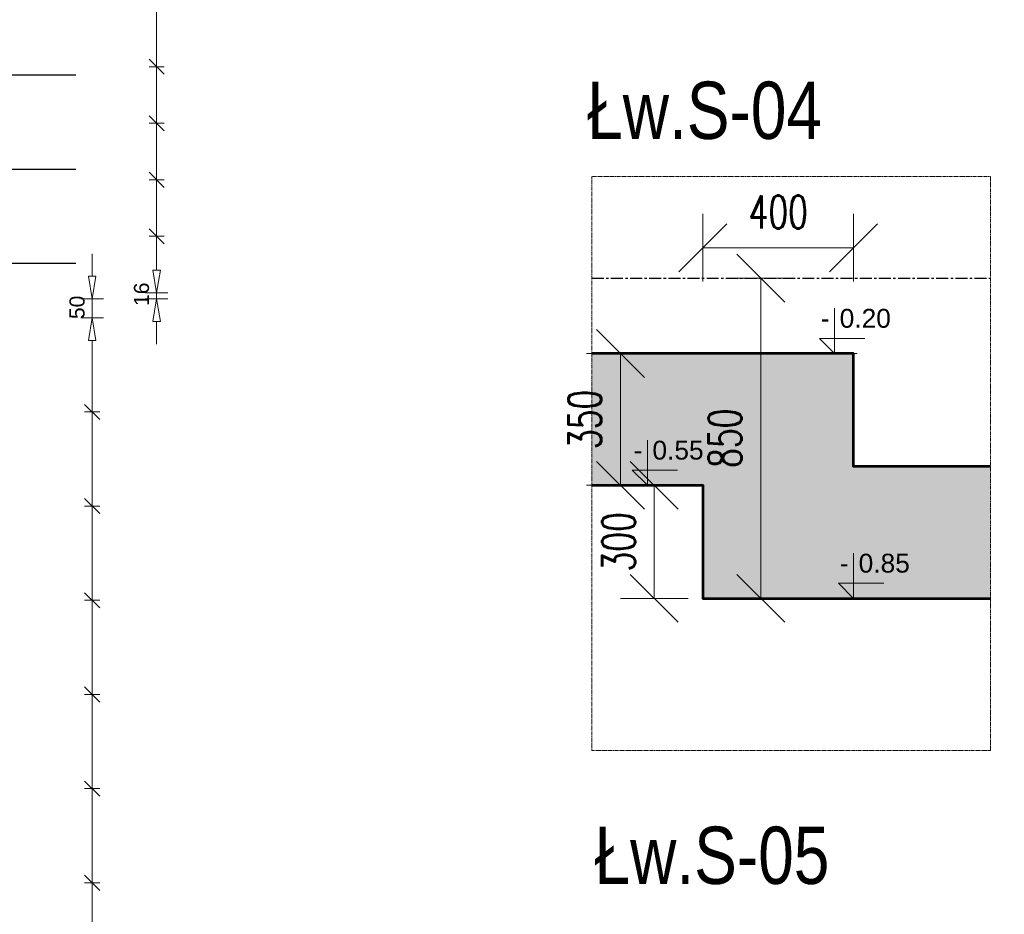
# Model space of a CAD drawing. Extents: x -274995 to 107519, y -337635 to 244261.
# Tile 42 of 49: x 68073 to 70687, y -21459 to -19084. Entities that reach past the tile are written whole.
import ezdxf
from ezdxf.enums import TextEntityAlignment as Align

# ---------------------------------------------------------------- set-up
doc = ezdxf.new("R2010")
doc.units = 0
doc.header["$LTSCALE"] = 10
doc.header["$MEASUREMENT"] = 0
doc.linetypes.add('CENTER', pattern=[50.8, 31.75, -6.35, 6.35, -6.35])
doc.linetypes.add('HIDDEN', pattern=[0.375, 0.25, -0.125])
for name, color, linetype in [('AutoCAD_Structural_Detailing_symbole graficzne', 7, 'Continuous'), ('RCAD_opis rozkładu', 7, 'Continuous'), ('RCAD_rozkład pręta', 7, 'Continuous')]:
    doc.layers.add(name, color=color, linetype=linetype)
for name, color, linetype, lineweight in [('P-Linia1', 3, 'Continuous', 40), ('P-Linia1a', 142, 'Continuous', 53), ('P-Opis', 1, 'Continuous', 18), ('P-Opis fundamenty', 193, 'Continuous', 9), ('P-Przerywana', 13, 'HIDDEN', 9), ('P-Wymiar', 254, 'Continuous', 9)]:
    doc.layers.add(name, color=color, linetype=linetype, lineweight=lineweight)
doc.styles.add('_Fd Opis', font='arial.ttf', dxfattribs={"width": 0.8})
doc.styles.add('ROMANS', font='romans.shx', dxfattribs={"width": 0.7})
doc.styles.add('style1', font='arial.ttf')
doc.dimstyles.new('A50', dxfattribs={"dimscale": 50, "dimtxt": 1.75, "dimasz": 0.1, "dimexe": 0, "dimexo": 0, "dimgap": 1, "dimtad": 1, "dimdec": 4, "dimrnd": 0.1, "dimdsep": 46, "dimtxsty": 'ROMANS', "dimblk": '[[[[[[[[', "dimcen": 2, "dimdle": 2, "dimse1": 1, "dimse2": 1, "dimclrd": 256, "dimclrt": 1, "dimadec": 0, "dimazin": 0, "dimtfac": 1, "dimtdec": 4, "dimtix": 1, "dimtmove": 2, "dimatfit": 3, "dimldrblk": '[[[[[[[[', "dimfxl": 1, "dimtvp": 0.6, "dimtolj": 1, "dimlwd": -1, "dimarcsym": 0})

# ---------------------------------------------------------------- blocks, each defined once
blk = doc.blocks.new('[[[[[[[[')
at = {"layer": 'P-Wymiar'}
for p, q in [((0, 18), (0, -18)), ((-12.73, -12.73), (12.73, 12.73)), ((0, 0), (-4.63, 0))]:
    blk.add_line(p, q, dxfattribs=at)
blk = doc.blocks.new('*D174')
at = {"layer": 'Defpoints', "color": 0, "lineweight": 30, "transparency": 16777216}
for p in [(-301.5, 468.6), (-292.9, 468.6), (-292.9, -381.4)]:
    blk.add_point(p, dxfattribs=at)
at = {"layer": 'P-Opis', "transparency": 16777216}
blk.add_line((-301.5, -376.4), (-301.5, 463.6), dxfattribs=at)
at = {"layer": 'P-Opis', "transparency": 16777216, "xscale": 5, "yscale": 5, "zscale": 5}
for p, rotation in [((-301.5, 468.6), 90), ((-301.5, -381.4), 270)]:
    blk.add_blockref('[[[[[[[[', p, dxfattribs=dict(at, rotation=rotation))
at = {"layer": 'P-Opis', "color": 1, "transparency": 16777216, "insert": (-396.2, 43.6), "char_height": 87.5, "attachment_point": 5, "rotation": 90, "style": 'ROMANS'}
blk.add_mtext('\\A1;850', dxfattribs=at)
blk = doc.blocks.new('*D175')
at = {"layer": 'Defpoints', "color": 0, "lineweight": 30, "transparency": 16777216}
for p in [(-584.1, -81.4), (-455, -81.4), (345, -381.4)]:
    blk.add_point(p, dxfattribs=at)
at = {"layer": 'P-Opis', "transparency": 16777216}
blk.add_line((-584.1, -376.4), (-584.1, -86.4), dxfattribs=at)
at = {"layer": 'P-Opis', "transparency": 16777216, "xscale": 5, "yscale": 5, "zscale": 5}
for p, rotation in [((-584.1, -81.4), 90), ((-584.1, -381.4), 270)]:
    blk.add_blockref('[[[[[[[[', p, dxfattribs=dict(at, rotation=rotation))
at = {"layer": 'P-Opis', "color": 1, "transparency": 16777216, "insert": (-678.8, -231.4), "char_height": 87.5, "attachment_point": 5, "rotation": 90, "style": 'ROMANS'}
blk.add_mtext('\\A1;300', dxfattribs=at)
blk = doc.blocks.new('*D176')
at = {"layer": 'Defpoints', "color": 0, "lineweight": 30, "transparency": 16777216}
for p in [(-634.5, 268.6), (-673.8, -81.4), (-662.4, -81.4)]:
    blk.add_point(p, dxfattribs=at)
at = {"layer": 'P-Opis', "transparency": 16777216}
blk.add_line((-673.8, 263.6), (-673.8, -76.4), dxfattribs=at)
at = {"layer": 'P-Opis', "transparency": 16777216, "xscale": 5, "yscale": 5, "zscale": 5}
for p, rotation in [((-673.8, 268.6), 90), ((-673.8, -81.4), 270)]:
    blk.add_blockref('[[[[[[[[', p, dxfattribs=dict(at, rotation=rotation))
at = {"layer": 'P-Opis', "color": 1, "transparency": 16777216, "insert": (-768.5, 93.6), "char_height": 87.5, "attachment_point": 5, "rotation": 90, "style": 'ROMANS'}
blk.add_mtext('\\A1;350', dxfattribs=at)
blk = doc.blocks.new('*D177')
at = {"layer": 'Defpoints', "color": 0, "lineweight": 30, "transparency": 16777216}
for p in [(-55, 549.2), (-55, 25.8), (-455, -166.4)]:
    blk.add_point(p, dxfattribs=at)
at = {"layer": 'P-Opis', "transparency": 16777216}
blk.add_line((-450, 549.2), (-60, 549.2), dxfattribs=at)
at = {"layer": 'P-Opis', "transparency": 16777216, "xscale": 5, "yscale": 5, "zscale": 5, "rotation": 180}
blk.add_blockref('[[[[[[[[', (-455, 549.2), dxfattribs=at)
at = {"layer": 'P-Opis', "transparency": 16777216, "xscale": 5, "yscale": 5, "zscale": 5}
blk.add_blockref('[[[[[[[[', (-55, 549.2), dxfattribs=at)
at = {"layer": 'P-Opis', "color": 1, "transparency": 16777216, "insert": (-255, 643.9), "char_height": 87.5, "attachment_point": 5, "style": 'ROMANS'}
blk.add_mtext('\\A1;400', dxfattribs=at)
blk = doc.blocks.new('A$C707F485A')
at = {"layer": 'P-Linia1a', "transparency": 33554549}
h = blk.add_hatch(color=256, dxfattribs=at)
h.dxf.hatch_style = 1
h.paths.add_polyline_path([(307.97173, -381.41565), (307.97173, -31.41565), (-54.99296, -31.41565), (-54.99296, 268.58435), (-749.8681, 268.58435), (-749.8681, -81.41565), (-454.99296, -81.41565), (-454.99296, -381.41565)])
at = {"layer": 'AutoCAD_Structural_Detailing_symbole graficzne', "color": 1, "lineweight": 0}
for p, q in [((-105.38497, 268.58435), (-105.38497, 388.58435)), ((-25.38497, 308.58435), (-145.38497, 308.58435)), ((-145.38497, 308.58435), (-105.38497, 268.58435)), ((-45.38497, 268.58435), (-165.38497, 268.58435)), ((-602.43053, -81.41565), (-602.43053, 38.58435)), ((-522.43053, -41.41565), (-642.43053, -41.41565)), ((-642.43053, -41.41565), (-602.43053, -81.41565)), ((-542.43053, -81.41565), (-662.43053, -81.41565)), ((-54.99296, -381.41565), (-54.99296, -261.41565)), ((25.00704, -341.41565), (-94.99296, -341.41565)), ((-94.99296, -341.41565), (-54.99296, -381.41565)), ((5.00704, -381.41565), (-114.99296, -381.41565))]:
    blk.add_line(p, q, dxfattribs=at)
at = {"layer": 'P-Linia1', "color": 1, "linetype": 'CENTER', "lineweight": 30, "ltscale": 0.1, "true_color": 0xf50000}
blk.add_lwpolyline([(-749.8681, 468.58435), (307.97173, 468.58435)], dxfattribs=at)
at = {"layer": 'P-Linia1a'}
for points in [[(307.97173, -31.41565), (-54.99296, -31.41565), (-54.99296, 268.58435), (-749.8681, 268.58435)], [(-749.8681, -81.41565), (-454.99296, -81.41565), (-454.99296, -381.41565), (307.97173, -381.41565)]]:
    blk.add_lwpolyline(points, dxfattribs=at)
at = {"layer": 'P-Przerywana'}
blk.add_lwpolyline([(307.97173, -785.55186), (307.97173, 738.15125), (-749.8681, 738.15125), (-749.8681, -785.55186)], close=True, dxfattribs=at)
at = {"layer": 'AutoCAD_Structural_Detailing_symbole graficzne', "color": 2, "style": 'style1'}
for s, p in [('0.20 ', (-92.05164, 321.91768)), ('0.55 ', (-589.09719, -28.08232)), ('0.85 ', (-41.65962, -328.08232))]:
    blk.add_text(s, height=50, dxfattribs=at).set_placement(p, align=Align.BOTTOM_LEFT)
for p in [(-118.7183, 321.91768), (-615.76386, -28.08232), (-68.32629, -328.08232)]:
    blk.add_text('-', height=50, dxfattribs=at).set_placement(p, align=Align.BOTTOM_RIGHT)
at = {"layer": 'P-Opis', "color": 1}
dim = blk.add_linear_dim(base=(-54.99296, 549.18107), p1=(-454.99296, -166.36819), p2=(-54.99296, 25.76581), dimstyle='A50', dxfattribs=at)
dim.commit()
dim.dimension.update_dxf_attribs({"geometry": '*D177', "text_midpoint": (-254.99296, 643.85621)})
at = {"layer": 'P-Opis'}
dim = blk.add_linear_dim(base=(-301.48298, 468.58435), p1=(-292.9479, -381.41565), p2=(-292.9479, 468.58435), angle=270, dimstyle='A50', dxfattribs=at)
dim.commit()
dim.dimension.update_dxf_attribs({"geometry": '*D174', "text_midpoint": (-396.15811, 43.58435)})
at = {"layer": 'P-Opis', "color": 1}
for base, p1, p2, picture, middle in [((-673.76095, -81.41565), (-634.47534, 268.58435), (-662.43053, -81.41565), '*D176', (-768.46593, 93.58435)), ((-584.14494, -81.41565), (345.00704, -381.41565), (-454.99296, -81.41565), '*D175', (-678.84992, -231.41565))]:
    dim = blk.add_linear_dim(base=base, p1=p1, p2=p2, angle=90, dimstyle='A50', dxfattribs=at)
    dim.commit()
    dim.dimension.update_dxf_attribs({"geometry": picture, "text_midpoint": middle})

msp = doc.modelspace()

# ---------------------------------------------------------------- linework, layer by layer
at = {"layer": 'RCAD_opis rozkładu', "color": 8, "lineweight": 0}
for p, q in [((68436.80488, -19059.08337), (68436.80488, -19209.08337)), ((68416.80488, -19189.08337), (68456.80488, -19229.08337)), ((68456.80488, -19209.08337), (68416.80488, -19209.08337)), ((68436.80488, -19209.08337), (68436.80488, -19359.08337)), ((68416.80488, -19339.08337), (68456.80488, -19379.08337)), ((68456.80488, -19359.08337), (68416.80488, -19359.08337)), ((68436.80488, -19359.08337), (68436.80488, -19509.08337)), ((68416.80488, -19489.08337), (68456.80488, -19529.08337)), ((68456.80488, -19509.08337), (68416.80488, -19509.08337)), ((68436.80488, -19509.08337), (68436.80488, -19659.08337)), ((68416.80488, -19639.08337), (68456.80488, -19679.08337)), ((68456.80488, -19659.08337), (68416.80488, -19659.08337)), ((68436.80488, -19659.08337), (68436.80488, -19749.08337)), ((68265.71085, -19705.22732), (68265.71085, -19765.22732)), ((68436.80488, -19809.08337), (68426.80488, -19749.08337)), ((68446.80488, -19749.08337), (68426.80488, -19749.08337)), ((68446.80488, -19749.08337), (68436.80488, -19809.08337)), ((68265.71085, -19825.22732), (68255.71085, -19765.22732)), ((68275.71085, -19765.22732), (68255.71085, -19765.22732)), ((68275.71085, -19765.22732), (68265.71085, -19825.22732)), ((68466.80488, -19809.08337), (68406.80488, -19809.08337)), ((68436.80488, -19809.08337), (68436.80488, -19825.22732)), ((68235.71085, -19825.22732), (68295.71085, -19825.22732)), ((68265.71085, -19875.22732), (68265.71085, -19825.22732)), ((68406.80488, -19825.22732), (68466.80488, -19825.22732)), ((68426.80488, -19885.22732), (68436.80488, -19825.22732)), ((68436.80488, -19825.22732), (68446.80488, -19885.22732)), ((68295.71085, -19875.22732), (68235.71085, -19875.22732)), ((68255.71085, -19935.22732), (68265.71085, -19875.22732)), ((68265.71085, -19875.22732), (68275.71085, -19935.22732)), ((68426.80488, -19885.22732), (68446.80488, -19885.22732)), ((68436.80488, -19945.22732), (68436.80488, -19885.22732)), ((68255.71085, -19935.22732), (68275.71085, -19935.22732)), ((68265.71085, -20125.22732), (68265.71085, -19935.22732)), ((68285.71085, -20145.22732), (68245.71085, -20105.22732)), ((68285.71085, -20125.22732), (68245.71085, -20125.22732)), ((68265.71085, -20375.22732), (68265.71085, -20125.22732)), ((68285.71085, -20395.22732), (68245.71085, -20355.22732)), ((68285.71085, -20375.22732), (68245.71085, -20375.22732)), ((68265.71085, -20625.22732), (68265.71085, -20375.22732)), ((68285.71085, -20645.22732), (68245.71085, -20605.22732)), ((68285.71085, -20625.22732), (68245.71085, -20625.22732)), ((68265.71085, -20875.22732), (68265.71085, -20625.22732)), ((68285.71085, -20895.22732), (68245.71085, -20855.22732)), ((68285.71085, -20875.22732), (68245.71085, -20875.22732)), ((68265.71085, -21125.22732), (68265.71085, -20875.22732)), ((68285.71085, -21145.22732), (68245.71085, -21105.22732)), ((68285.71085, -21125.22732), (68245.71085, -21125.22732)), ((68265.71085, -21375.22732), (68265.71085, -21125.22732)), ((68285.71085, -21395.22732), (68245.71085, -21355.22732)), ((68285.71085, -21375.22732), (68245.71085, -21375.22732)), ((68265.71085, -21625.22732), (68265.71085, -21375.22732))]:
    msp.add_line(p, q, dxfattribs=at)
at = {"layer": 'RCAD_rozkład pręta', "color": 7, "linetype": 'ByBlock', "lineweight": 30}
for p, q in [((67122.5184, -19230.72492), (68222.5184, -19230.72492)), ((67122.5184, -19480.72492), (68222.5184, -19480.72492)), ((67122.5184, -19730.72492), (68222.5184, -19730.72492))]:
    msp.add_line(p, q, dxfattribs=at)

# ---------------------------------------------------------------- block references
at = {"layer": 'P-Przerywana', "color": 1}
msp.add_blockref('A$C707F485A', (70342.11698, -20238.65606), dxfattribs=at)

# ---------------------------------------------------------------- texts
at = {"layer": 'P-Opis fundamenty', "char_height": 152.1, "attachment_point": 6, "style": '_Fd Opis'}
for s, insert in [('{\\W0.8;Łw.S-04}', (70203.24883, -19325.60114)), ('{\\W0.8;Łw.S-05}', (70222.84146, -21303.19188))]:
    msp.add_mtext(s, dxfattribs=dict(at, insert=insert))
at = {"layer": 'RCAD_opis rozkładu', "color": 2, "char_height": 40, "attachment_point": 7, "rotation": 90, "style": 'style1'}
for s, insert in [('16', (68417.2278, -19843.90842)), ('50', (68246.13377, -19878.8085))]:
    msp.add_mtext(s, dxfattribs=dict(at, insert=insert))

doc.saveas('drawing.dxf')
